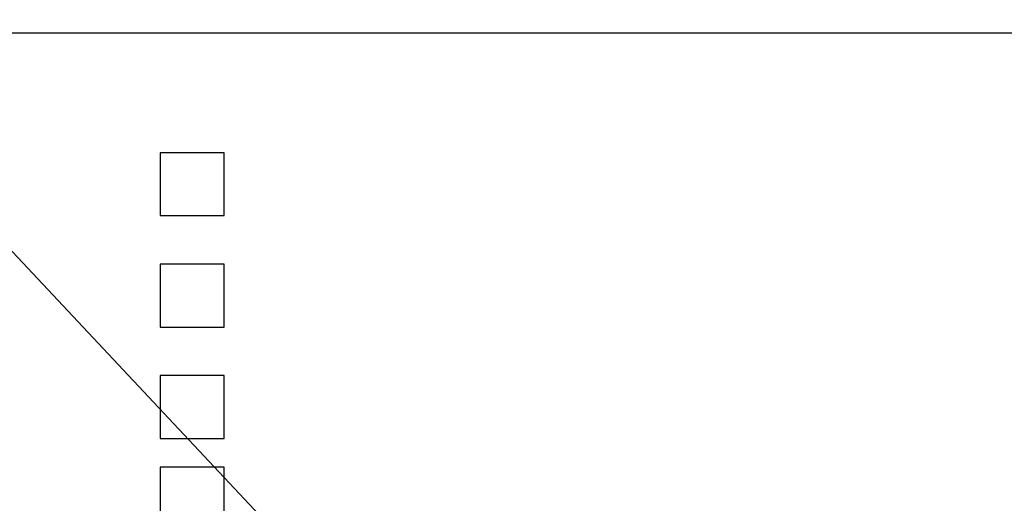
# Model space of a CAD drawing. Header units: millimetres. Extents: x -91 to 1961, y -1152 to 358.
# Tile 9 of 256: x 838 to 873, y -534 to -517. Entities that reach past the tile are written whole.
import ezdxf
from ezdxf import colors
from ezdxf.entities.mleader import LeaderData, LeaderLine
from ezdxf.math import Vec2, Vec3

# ---------------------------------------------------------------- set-up
doc = ezdxf.new("R2010")
doc.units = ezdxf.units.MM
doc.header["$MEASUREMENT"] = 0
doc.layers.get('0').update_dxf_attribs({"linetype": 'CONTINUOUS'})

msp = doc.modelspace()

# ---------------------------------------------------------------- linework, layer by layer
for points in [[(836.706, -517.132), (967.442, -517.132), (967.442, -655.611), (836.706, -655.611)], [(845.354, -521.355), (843.101, -521.355), (843.101, -523.569), (845.354, -523.569)], [(845.354, -525.276), (843.101, -525.276), (843.101, -527.491), (845.354, -527.491)], [(845.354, -529.198), (843.101, -529.198), (843.101, -531.412), (845.354, -531.412)], [(845.354, -532.428), (843.101, -532.428), (843.101, -534.642), (845.354, -534.642)]]:
    msp.add_lwpolyline(points, close=True)

# ---------------------------------------------------------------- leaders
ml = msp.add_multileader_mtext('Standard')
ml.set_content('{\\fArial|b0|i0|c238|p0;Zasilacz 230VAC/48VDC MDR-60-48 \\PWyłącznik nadprądowy IC60N B6A}', color=256)
ml.set_leader_properties()
ml.build(insert=Vec2(0, 0))
ml.multileader.update_dxf_attribs({"dogleg_length": 2, "arrow_head_size": 4.5})
ctx = ml.context
ctx.base_point, ctx.char_height, ctx.arrow_head_size, ctx.landing_gap_size, ctx.plane_origin = Vec3(713.387, -512.03), 4.5, 4.5, 1.2, Vec3(855.491, -534.206)
ctx.text_align_type = 2
notes = []
notes.append((ctx, [(0, (1, 1, 0), (825.849, -512.03), (-1, 0), 6, [(1, [(861.491, -534.206), (850.18, -537.911)], 256, [])])]))
ctx.mtext.insert, ctx.mtext.alignment, ctx.mtext.flow_direction = Vec3(818.649, -509.08), 3, 5
for ctx, leaders in notes:
    for number, flags, end, landing, length, lines in leaders:
        leader = LeaderData()
        leader.index, (leader.has_last_leader_line, leader.has_dogleg_vector, leader.attachment_direction) = number, flags
        leader.last_leader_point, leader.dogleg_vector, leader.dogleg_length = Vec3(end), Vec3(landing), length
        for number, points, colour, breaks in lines:
            line = LeaderLine()
            line.index, line.vertices, line.color, line.breaks = number, Vec3.list(points), colors.encode_raw_color(colour), breaks
            leader.lines.append(line)
        ctx.leaders.append(leader)

doc.saveas('drawing.dxf')
